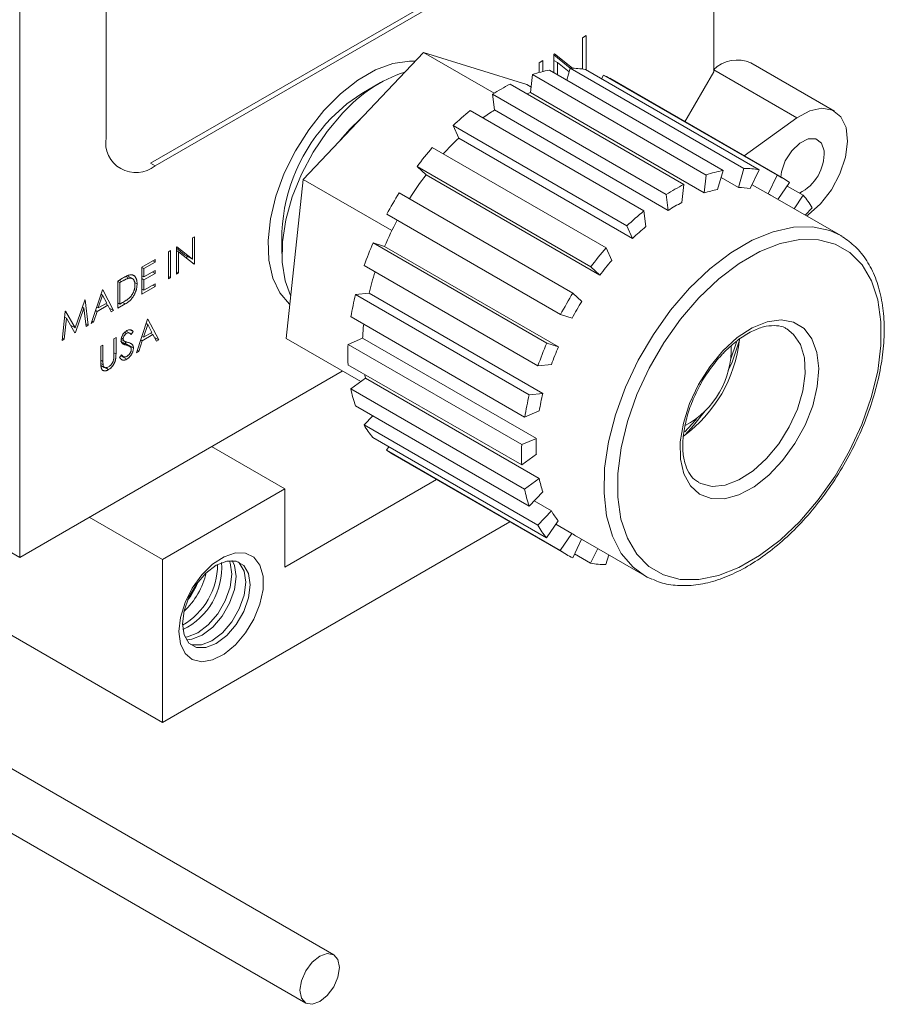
# Model space of a CAD drawing. Header units: inches. Extents: x 1.04 to 8.17, y 1.34 to 8.67.
# Tile 10 of 17: x 5.78 to 6.68, y 4.61 to 5.64. Entities that reach past the tile are written whole.
import ezdxf

# ---------------------------------------------------------------- set-up
doc = ezdxf.new("R2010")
doc.units = ezdxf.units.IN
doc.header["$MEASUREMENT"] = 0

msp = doc.modelspace()

# ---------------------------------------------------------------- linework, layer by layer
at = {"color": 7, "linetype": 'Continuous', "lineweight": 15}
for p, q in [((5.7796, 5.0755), (5.7796, 6.0791)), ((5.8699, 5.7115), (5.8699, 5.5139)), ((5.9163, 5.4871), (6.3086, 5.7136)), ((6.3133, 5.7108), (5.921, 5.4843)), ((6.5046, 5.5826), (6.5046, 5.6616)), ((6.3715, 5.6205), (6.3676, 5.6182)), ((6.3676, 5.6182), (6.3676, 5.5855)), ((6.3715, 5.5845), (6.3715, 5.6205)), ((6.0757, 5.4702), (6.2015, 5.6028)), ((6.2752, 5.5602), (6.2015, 5.6028)), ((6.2015, 5.6028), (6.3093, 5.5693)), ((6.3262, 5.5943), (6.3223, 5.592)), ((6.3262, 5.5828), (6.3262, 5.5943)), ((6.3384, 5.6013), (6.3375, 5.6009)), ((6.3375, 5.6009), (6.3375, 5.5817)), ((6.3547, 5.5864), (6.3375, 5.6002)), ((6.3375, 5.5945), (6.3415, 5.5922)), ((6.357, 5.5864), (6.3384, 5.6013)), ((6.3223, 5.592), (6.3223, 5.5818)), ((6.5145, 5.4796), (6.333, 5.5843)), ((6.3415, 5.5922), (6.3536, 5.5825)), ((6.3415, 5.5794), (6.3415, 5.5922)), ((6.351, 5.5739), (6.3548, 5.5865)), ((6.3548, 5.5865), (6.5362, 5.4817)), ((6.5521, 5.4803), (6.3706, 5.585)), ((6.6306, 5.5415), (6.5434, 5.5919)), ((6.3132, 5.5609), (6.3153, 5.5796)), ((6.3153, 5.5796), (6.4967, 5.4748)), ((6.3875, 5.5753), (6.3893, 5.5792)), ((6.3893, 5.5792), (6.5708, 5.4745)), ((6.5774, 5.4711), (6.3959, 5.5759)), ((6.5046, 5.5826), (6.4745, 5.5305)), ((6.1566, 5.5713), (6.137, 5.56)), ((6.4734, 5.4649), (6.2919, 5.5697)), ((6.3139, 5.5667), (6.3093, 5.5693)), ((6.2735, 5.5591), (6.455, 5.4544)), ((6.2755, 5.5427), (6.2735, 5.5591)), ((6.3132, 5.5609), (6.4947, 5.4561)), ((6.2755, 5.5427), (6.457, 5.4379)), ((6.4317, 5.4373), (6.2502, 5.5421)), ((6.5915, 5.5344), (6.5364, 5.4947)), ((6.2324, 5.5264), (6.4139, 5.4216)), ((6.2383, 5.5134), (6.2324, 5.5264)), ((6.2383, 5.5134), (6.4198, 5.4086)), ((6.3921, 5.3987), (6.2106, 5.5034)), ((6.1947, 5.4837), (6.3762, 5.3789)), ((6.2041, 5.475), (6.1947, 5.4837)), ((6.5304, 5.4619), (6.5362, 5.4817)), ((6.2041, 5.475), (6.3856, 5.3702)), ((6.4947, 5.4561), (6.4967, 5.4748)), ((6.5145, 5.4796), (6.5086, 5.4598)), ((6.5123, 5.4723), (6.5304, 5.4619)), ((6.5521, 5.4803), (6.5428, 5.4608)), ((6.5615, 5.455), (6.5708, 5.4745)), ((6.0578, 5.3041), (6.0757, 5.4702)), ((6.1684, 5.4167), (6.0757, 5.4702)), ((6.4734, 5.4649), (6.4714, 5.4462)), ((6.5446, 5.4647), (6.5615, 5.455)), ((6.5838, 5.4669), (6.5717, 5.4493)), ((6.5813, 5.4633), (6.5981, 5.4536)), ((6.3575, 5.3515), (6.176, 5.4563)), ((6.457, 5.4379), (6.455, 5.4544)), ((6.6373, 5.4115), (6.5665, 5.4523)), ((6.5886, 5.4396), (6.5981, 5.4536)), ((6.6073, 5.4405), (6.6001, 5.4329)), ((6.163, 5.4338), (6.3445, 5.3291)), ((6.4317, 5.4373), (6.4336, 5.4209)), ((6.6017, 5.4321), (6.6031, 5.4331)), ((6.4198, 5.4086), (6.4139, 5.4216)), ((5.9623, 5.4104), (5.9601, 5.4092)), ((5.9601, 5.4092), (5.9601, 5.3869)), ((5.9623, 5.3821), (5.9623, 5.4104)), ((6.0535, 5.4154), (6.0535, 5.3927)), ((6.6373, 5.4115), (6.6389, 5.4105)), ((5.9439, 5.3998), (5.9434, 5.3995)), ((5.9434, 5.3995), (5.9434, 5.3712)), ((5.9601, 5.3869), (5.9439, 5.3998)), ((6.3302, 5.2992), (6.1487, 5.404)), ((6.1487, 5.404), (6.1608, 5.4002)), ((6.1608, 5.4002), (6.3423, 5.2954)), ((6.3921, 5.3987), (6.398, 5.3856)), ((5.9371, 5.3959), (5.9349, 5.3946)), ((5.9349, 5.3946), (5.9349, 5.3663)), ((5.9371, 5.3675), (5.9371, 5.3959)), ((5.9519, 5.3916), (5.9434, 5.3983)), ((5.9434, 5.396), (5.9456, 5.3947)), ((5.9456, 5.3947), (5.9618, 5.3818)), ((5.9456, 5.3725), (5.9456, 5.3947)), ((5.9519, 5.3916), (5.9601, 5.3869)), ((5.9541, 5.388), (5.9541, 5.3903)), ((5.9211, 5.3866), (5.9072, 5.3786)), ((5.9072, 5.3786), (5.9072, 5.3503)), ((5.9072, 5.3783), (5.9094, 5.377)), ((5.9094, 5.377), (5.9211, 5.3837)), ((5.9186, 5.3852), (5.9211, 5.3837)), ((5.9211, 5.3837), (5.9211, 5.3866)), ((5.9592, 5.3839), (5.9623, 5.3821)), ((5.9618, 5.3818), (5.9623, 5.3821)), ((6.1395, 5.3803), (6.321, 5.2755)), ((6.3856, 5.3702), (6.3762, 5.3789)), ((5.8904, 5.3688), (5.8935, 5.367)), ((5.8983, 5.366), (5.8923, 5.3695)), ((5.9072, 5.3695), (5.9094, 5.3683)), ((5.9094, 5.3683), (5.9094, 5.377)), ((5.9211, 5.375), (5.9094, 5.3683)), ((5.9094, 5.3654), (5.9211, 5.3721)), ((5.9186, 5.3735), (5.9211, 5.3721)), ((5.9211, 5.3721), (5.9211, 5.375)), ((5.9349, 5.3688), (5.9371, 5.3675)), ((5.9434, 5.3737), (5.9456, 5.3725)), ((5.9434, 5.3712), (5.9456, 5.3725)), ((5.887, 5.367), (5.882, 5.3641)), ((5.882, 5.3641), (5.882, 5.3357)), ((5.882, 5.3637), (5.8843, 5.3625)), ((5.8835, 5.3649), (5.886, 5.3635)), ((5.886, 5.3635), (5.8843, 5.3625)), ((5.8843, 5.3625), (5.8843, 5.3399)), ((5.8996, 5.3627), (5.9022, 5.3612)), ((5.9072, 5.3666), (5.9094, 5.3654)), ((5.9072, 5.3503), (5.9211, 5.3583)), ((5.9094, 5.3545), (5.9094, 5.3654)), ((5.9211, 5.3612), (5.9094, 5.3545)), ((5.9186, 5.3597), (5.9211, 5.3583)), ((5.9211, 5.3583), (5.9211, 5.3612)), ((5.9349, 5.3663), (5.9371, 5.3675)), ((5.866, 5.3548), (5.8543, 5.3198)), ((5.8661, 5.3494), (5.8617, 5.336)), ((5.8645, 5.3503), (5.8661, 5.3494)), ((5.8663, 5.355), (5.866, 5.3548)), ((5.8705, 5.3411), (5.8661, 5.3494)), ((5.8776, 5.3332), (5.8663, 5.355)), ((5.9072, 5.3557), (5.9094, 5.3545)), ((6.1304, 5.3499), (6.1446, 5.3513)), ((6.3119, 5.2452), (6.1304, 5.3499)), ((6.1446, 5.3513), (6.3261, 5.2466)), ((6.3575, 5.3515), (6.3669, 5.3428)), ((5.8476, 5.3442), (5.8375, 5.3151)), ((5.8479, 5.3444), (5.8476, 5.3442)), ((5.8512, 5.3179), (5.8479, 5.3444)), ((5.86, 5.3369), (5.8617, 5.336)), ((5.8605, 5.3324), (5.8716, 5.3388)), ((5.8617, 5.336), (5.8705, 5.3411)), ((5.8691, 5.3403), (5.8716, 5.3388)), ((5.8716, 5.3388), (5.8752, 5.3318)), ((5.882, 5.3412), (5.8843, 5.3399)), ((5.882, 5.3357), (5.8897, 5.3401)), ((5.8843, 5.3399), (5.8871, 5.3416)), ((5.8871, 5.3416), (5.8897, 5.3401)), ((5.8271, 5.3324), (5.8238, 5.3021)), ((5.8274, 5.3325), (5.8271, 5.3324)), ((5.8375, 5.3151), (5.8274, 5.3325)), ((5.8378, 5.3102), (5.8466, 5.3357)), ((5.845, 5.3367), (5.8466, 5.3357)), ((5.8466, 5.3357), (5.849, 5.3167)), ((5.8568, 5.3211), (5.8605, 5.3324)), ((5.8589, 5.3333), (5.8605, 5.3324)), ((5.8732, 5.3358), (5.8776, 5.3332)), ((5.8752, 5.3318), (5.8776, 5.3332)), ((6.1257, 5.3267), (6.3071, 5.2219)), ((6.3567, 5.3253), (6.3445, 5.3291)), ((5.826, 5.3034), (5.8284, 5.3252)), ((5.8264, 5.3263), (5.8284, 5.3252)), ((5.8284, 5.3252), (5.8373, 5.3099)), ((5.8326, 5.318), (5.8375, 5.3151)), ((5.8486, 5.3194), (5.8512, 5.3179)), ((5.849, 5.3167), (5.8512, 5.3179)), ((5.8543, 5.3198), (5.8568, 5.3211)), ((5.8551, 5.3221), (5.8568, 5.3211)), ((5.9132, 5.3241), (5.9016, 5.289)), ((5.9133, 5.3187), (5.9089, 5.3053)), ((5.9117, 5.3196), (5.9133, 5.3187)), ((5.9135, 5.3243), (5.9132, 5.3241)), ((5.9177, 5.3103), (5.9133, 5.3187)), ((5.9249, 5.3025), (5.9135, 5.3243)), ((5.8368, 5.3108), (5.8378, 5.3102)), ((5.8373, 5.3099), (5.8378, 5.3102)), ((5.8893, 5.3105), (5.8913, 5.3093)), ((5.8947, 5.3095), (5.8908, 5.3117)), ((5.8948, 5.3132), (5.8981, 5.3113)), ((5.8961, 5.3084), (5.8981, 5.3113)), ((5.9073, 5.3062), (5.9089, 5.3053)), ((5.9077, 5.3017), (5.9188, 5.3081)), ((5.9089, 5.3053), (5.9177, 5.3103)), ((5.9163, 5.3096), (5.9188, 5.3081)), ((5.9188, 5.3081), (5.9225, 5.3011)), ((6.581, 5.3141), (6.58, 5.3146)), ((5.8238, 5.3021), (5.826, 5.3034)), ((5.8241, 5.3045), (5.826, 5.3034)), ((5.8666, 5.2972), (5.8644, 5.296)), ((5.8644, 5.296), (5.8644, 5.2788)), ((5.8666, 5.2802), (5.8666, 5.2972)), ((5.8802, 5.305), (5.878, 5.3038)), ((5.878, 5.3038), (5.878, 5.2868)), ((5.8802, 5.2879), (5.8802, 5.305)), ((5.8856, 5.303), (5.8893, 5.3009)), ((5.8859, 5.3047), (5.8877, 5.3036)), ((5.8859, 5.3), (5.8909, 5.2972)), ((5.8944, 5.2959), (5.8862, 5.3006)), ((5.8902, 5.2989), (5.8896, 5.3014)), ((5.8902, 5.2989), (5.8984, 5.2942)), ((5.904, 5.2904), (5.9077, 5.3017)), ((5.9061, 5.3026), (5.9077, 5.3017)), ((5.9204, 5.3051), (5.9249, 5.3025)), ((5.9225, 5.3011), (5.9249, 5.3025)), ((6.1359, 5.259), (6.0578, 5.3041)), ((6.1226, 5.2979), (6.1378, 5.3044)), ((6.3041, 5.1932), (6.1226, 5.2979)), ((6.1378, 5.3044), (6.3193, 5.1996)), ((6.3302, 5.2992), (6.3423, 5.2954)), ((6.5283, 5.3004), (6.5223, 5.2819)), ((5.886, 5.287), (5.8839, 5.2843)), ((5.8852, 5.286), (5.8914, 5.2825)), ((5.8856, 5.2865), (5.8878, 5.2852)), ((5.9016, 5.289), (5.904, 5.2904)), ((5.9023, 5.2914), (5.904, 5.2904)), ((5.8644, 5.2815), (5.8666, 5.2802)), ((5.8644, 5.2778), (5.8667, 5.2765)), ((5.8645, 5.2759), (5.868, 5.2739)), ((6.1225, 5.2767), (6.304, 5.172)), ((6.3351, 5.2769), (6.321, 5.2755)), ((5.7796, 5.0755), (6.1166, 5.2701)), ((5.8683, 5.274), (5.8725, 5.2716)), ((6.1256, 5.2515), (6.1408, 5.2626)), ((6.1408, 5.2626), (6.3223, 5.1578)), ((6.3071, 5.1467), (6.1256, 5.2515)), ((6.3119, 5.2452), (6.3261, 5.2466)), ((6.1303, 5.2338), (6.3118, 5.129)), ((6.3224, 5.2284), (6.3071, 5.2219)), ((6.1393, 5.2138), (6.1484, 5.2233)), ((6.3208, 5.109), (6.1393, 5.2138)), ((5.7796, 5.0755), (5.5569, 5.2041)), ((6.1485, 5.2007), (6.33, 5.096)), ((6.3041, 5.1932), (6.3193, 5.1996)), ((5.98, 5.1913), (6.0566, 5.1471)), ((6.1628, 5.1874), (6.1653, 5.191)), ((6.3443, 5.0826), (6.1628, 5.1874)), ((6.1692, 5.1832), (6.3507, 5.0785)), ((6.3193, 5.1831), (6.304, 5.172)), ((6.0566, 5.0654), (6.215, 5.1568)), ((6.3071, 5.1467), (6.3223, 5.1578)), ((5.5011, 5.15), (5.9288, 4.9031)), ((5.9288, 5.0732), (6.0566, 5.1471)), ((6.0566, 5.0654), (6.0566, 5.1471)), ((6.326, 5.144), (6.3118, 5.129)), ((6.317, 5.1344), (6.335, 5.124)), ((6.3208, 5.109), (6.335, 5.124)), ((5.8522, 5.1175), (5.9288, 5.0732)), ((5.9288, 4.9031), (6.2916, 5.1126)), ((6.3422, 5.1138), (6.33, 5.096)), ((6.3397, 5.1102), (6.3565, 5.1005)), ((6.3443, 5.0826), (6.3565, 5.1005)), ((6.3666, 5.0944), (6.3573, 5.0751)), ((6.3616, 5.0972), (6.4323, 5.0564)), ((6.376, 5.0693), (6.3834, 5.0847)), ((5.9288, 5.0732), (5.9288, 4.9031)), ((6.376, 5.0693), (6.3592, 5.079)), ((6.3949, 5.078), (6.3919, 5.0679)), ((6.1076, 4.6605), (5.497, 5.013)), ((5.4678, 4.9625), (6.0784, 4.61))]:
    msp.add_line(p, q, dxfattribs=at)
at = {"color": 8, "linetype": 'Continuous', "lineweight": 15}
for p, q in [((6.5915, 5.5344), (6.5046, 5.5846)), ((5.9163, 5.4871), (5.921, 5.4843)), ((5.878, 5.2892), (5.8802, 5.2879))]:
    msp.add_line(p, q, dxfattribs=at)
at = {"color": 7, "linetype": 'Continuous', "lineweight": 15, "flags": 128}
for points in [[(6.0616, 5.3397), (6.0615, 5.3399), (6.0513, 5.3518), (6.044, 5.3672), (6.0399, 5.3857), (6.0391, 5.4065), (6.0416, 5.4291), (6.0473, 5.4527), (6.056, 5.4766), (6.0676, 5.4999), (6.0815, 5.522), (6.0973, 5.5421), (6.1147, 5.5596), (6.1328, 5.5739), (6.1513, 5.5846), (6.1695, 5.5913), (6.1868, 5.5938), (6.1927, 5.5936)], [(6.1051, 5.5343), (6.1213, 5.5492), (6.137, 5.56)], [(6.3095, 5.5596), (6.3103, 5.5599), (6.3132, 5.5609)], [(6.6031, 5.4331), (6.6161, 5.4447), (6.6275, 5.4594), (6.6365, 5.4761), (6.6423, 5.4934), (6.6444, 5.5099), (6.6428, 5.5244), (6.6374, 5.5355), (6.6288, 5.5424), (6.6177, 5.5446), (6.6049, 5.5419), (6.5915, 5.5344)], [(6.0626, 5.349), (6.0569, 5.3644), (6.0538, 5.3837), (6.0541, 5.4051), (6.0576, 5.4281), (6.0643, 5.4519), (6.074, 5.4757), (6.0863, 5.4987), (6.1009, 5.5202), (6.1173, 5.5396)], [(6.1145, 5.5111), (6.1248, 5.5229), (6.1356, 5.5334)], [(6.6199, 5.5), (6.6171, 5.5082), (6.6113, 5.5126), (6.6033, 5.5126), (6.5945, 5.5082), (6.5861, 5.5001), (6.5793, 5.4895), (6.5754, 5.4781), (6.5746, 5.4727)], [(6.4892, 5.3466), (6.4699, 5.3242), (6.4524, 5.2994), (6.4371, 5.2729), (6.4243, 5.2454), (6.4145, 5.2174), (6.4078, 5.1898), (6.4044, 5.1632), (6.4044, 5.1382), (6.4077, 5.1154), (6.4144, 5.0955), (6.4242, 5.0789), (6.4369, 5.066), (6.4522, 5.0571), (6.4697, 5.0525), (6.489, 5.0523), (6.5095, 5.0564), (6.5309, 5.0648), (6.5525, 5.0773), (6.5739, 5.0935), (6.5945, 5.1131), (6.6138, 5.1356), (6.6313, 5.1603), (6.6466, 5.1868), (6.6593, 5.2144), (6.6692, 5.2423), (6.6759, 5.27), (6.6793, 5.2966), (6.6793, 5.3216), (6.6759, 5.3443), (6.6693, 5.3642), (6.6595, 5.3809), (6.6468, 5.3938), (6.6315, 5.4026), (6.614, 5.4072), (6.5947, 5.4075), (6.5741, 5.4033), (6.5528, 5.3949), (6.5311, 5.3824), (6.5098, 5.3662), (6.4892, 5.3466)], [(6.5142, 5.2913), (6.5292, 5.305), (6.5448, 5.3152), (6.5603, 5.3215), (6.575, 5.3234), (6.5881, 5.321), (6.599, 5.3144), (6.6072, 5.3037), (6.6124, 5.2896), (6.6143, 5.2728), (6.6128, 5.2539), (6.608, 5.2339), (6.6001, 5.2137), (6.5895, 5.1943), (6.5766, 5.1765), (6.5621, 5.1612), (6.5467, 5.1492), (6.531, 5.1409), (6.5159, 5.1367), (6.5019, 5.137), (6.4899, 5.1415), (6.4802, 5.1502), (6.4735, 5.1627), (6.4699, 5.1782), (6.4697, 5.1962), (6.4729, 5.2158), (6.4793, 5.236), (6.4886, 5.2559), (6.5004, 5.2746), (6.5142, 5.2913)], [(6.5313, 5.3013), (6.5237, 5.2795), (6.5198, 5.2706)], [(6.1408, 5.2626), (6.1402, 5.2656), (6.1401, 5.2666)], [(6.4956, 5.2286), (6.4836, 5.2132), (6.4747, 5.2033)], [(6.4871, 5.2207), (6.4854, 5.2188), (6.4744, 5.2067)], [(5.9459, 4.998), (5.9475, 5.0128), (5.9523, 5.0283), (5.9599, 5.0434), (5.9697, 5.0571), (5.9811, 5.0683), (5.9931, 5.0762), (6.0049, 5.0802), (6.0155, 5.08), (6.0243, 5.0756), (6.0306, 5.0673), (6.0338, 5.0558), (6.0338, 5.0419), (6.0306, 5.0266), (6.0243, 5.0111), (6.0155, 4.9966), (6.0049, 4.984), (5.9931, 4.9744), (5.9811, 4.9684), (5.9697, 4.9665), (5.9599, 4.9688), (5.9523, 4.9752), (5.9475, 4.9852), (5.9459, 4.998)], [(6.0203, 5.0469), (6.0186, 5.0333), (6.0136, 5.019), (6.0057, 5.0055), (5.9959, 4.994), (5.985, 4.9857), (5.974, 4.9814), (5.9642, 4.9815), (5.9564, 4.986), (5.9513, 4.9945), (5.9496, 5.0061), (5.9513, 5.0197), (5.9564, 5.034), (5.9642, 5.0475), (5.974, 5.059), (5.985, 5.0673), (5.9959, 5.0716), (6.0057, 5.0715), (6.0136, 5.067), (6.0186, 5.0585), (6.0203, 5.0469)], [(5.9523, 4.9921), (5.9548, 4.9925), (5.9657, 4.9968), (5.9766, 5.0051), (5.9865, 5.0166), (5.9943, 5.0301), (5.9993, 5.0444), (6.0011, 5.058), (5.9993, 5.0696), (5.9984, 5.072)], [(5.9578, 4.9847), (5.9597, 4.9841), (5.9695, 4.984), (5.9804, 4.9883), (5.9914, 4.9966), (6.0012, 5.0081), (6.009, 5.0216), (6.0141, 5.0359), (6.0158, 5.0495), (6.0141, 5.0611), (6.009, 5.0696), (6.0076, 5.0709)], [(6.0015, 5.0721), (6.0039, 5.067), (6.0056, 5.0554)], [(6.0056, 5.0554), (6.0039, 5.0418), (5.9988, 5.0275), (5.991, 5.014), (5.9812, 5.0025), (5.9702, 4.9942), (5.9593, 4.9899), (5.9537, 4.9894)], [(6.4398, 5.0527), (6.4352, 5.0548), (6.4323, 5.0564)], [(6.1136, 4.6472), (6.1121, 4.6554), (6.1076, 4.6605), (6.1009, 4.6618), (6.093, 4.6591), (6.0851, 4.6527), (6.0784, 4.6437), (6.0739, 4.6334), (6.0724, 4.6234), (6.0739, 4.6152), (6.0784, 4.61), (6.0851, 4.6087), (6.093, 4.6115), (6.1009, 4.6178), (6.1076, 4.6269), (6.1121, 4.6372), (6.1136, 4.6472)]]:
    msp.add_lwpolyline(points, dxfattribs=at)
at = {"color": 8, "linetype": 'Continuous', "lineweight": 15, "flags": 128}
for points in [[(6.4794, 5.3567), (6.5005, 5.3768), (6.5224, 5.3936), (6.5446, 5.4066), (6.5666, 5.4156), (6.5878, 5.4204), (6.6078, 5.4207), (6.626, 5.4167), (6.6373, 5.4115)], [(6.4323, 5.0564), (6.4203, 5.0652), (6.408, 5.0796), (6.3988, 5.0975), (6.3927, 5.1187), (6.39, 5.1425), (6.3906, 5.1685), (6.3947, 5.196), (6.402, 5.2245), (6.4124, 5.2531), (6.4257, 5.2813), (6.4416, 5.3084), (6.4596, 5.3337), (6.4794, 5.3567)], [(6.4888, 5.1537), (6.4911, 5.1525), (6.5031, 5.1496), (6.5166, 5.1509), (6.531, 5.1564), (6.5457, 5.1658), (6.5597, 5.1786), (6.5726, 5.1941), (6.5835, 5.2117), (6.592, 5.2304), (6.5976, 5.2493), (6.6001, 5.2674), (6.5993, 5.2838), (6.5952, 5.2977), (6.5881, 5.3084), (6.581, 5.3141)]]:
    msp.add_lwpolyline(points, dxfattribs=at)
at = {"color": 7, "linetype": 'Continuous', "lineweight": 15}
for centre, radius, start, end in [((6.529, 5.5596), 0.0353, 65.9216, 134.5697), ((6.3598, 5.4484), 0.1386, 101.1401, 108.7319), ((6.3545, 5.4952), 0.0912, 79.7944, 89.8285), ((6.2281, 5.4421), 0.1476, 108.1999, 138.6673), ((6.358, 5.5102), 0.0758, 60.0061, 65.5851), ((6.3891, 5.3798), 0.2133, 117.1055, 122.7995), ((6.3936, 5.3565), 0.2204, 122.3946, 126.1969), ((6.2355, 5.407), 0.1822, 135.6977, 177.3747), ((6.4388, 5.3112), 0.2982, 129.2507, 133.8048), ((5.901, 5.5088), 0.0316, 170.786, 309.2033), ((6.4439, 5.2967), 0.2987, 133.5007, 137.9442), ((6.4878, 5.2641), 0.3662, 139.1886, 143.1597), ((6.5733, 5.4976), 0.0466, 296.4794, 2.9594), ((6.536, 5.3905), 0.0912, 79.7944, 89.8285), ((6.4817, 5.265), 0.3481, 142.896, 147.8821), ((6.5413, 5.3436), 0.1386, 101.1401, 108.7319), ((6.5395, 5.4055), 0.0757, 54.2233, 65.5868), ((6.5706, 5.2751), 0.2133, 117.1055, 122.7995), ((6.5291, 5.3794), 0.0825, 80.4766, 89.1463), ((6.509, 5.2488), 0.3923, 148.0739, 151.8664), ((6.5339, 5.337), 0.1253, 101.6567, 108.2153), ((6.5323, 5.393), 0.0685, 60.0049, 64.8137), ((6.5281, 5.3948), 0.0915, 30.0132, 40.0301), ((6.5604, 5.275), 0.1929, 117.4929, 122.412), ((6.6203, 5.2064), 0.2982, 129.2507, 133.8048), ((6.4815, 5.2643), 0.3483, 152.0512, 157.0426), ((6.6054, 5.213), 0.2697, 129.5606, 133.4949), ((6.4855, 5.2594), 0.3665, 156.7789, 160.7472), ((6.6693, 5.1593), 0.3662, 139.1886, 143.1597), ((6.6497, 5.1703), 0.3312, 139.4589, 142.8894), ((6.4355, 5.2811), 0.2993, 161.982, 166.4291), ((6.4205, 5.2783), 0.2988, 166.1257, 170.6734), ((6.6905, 5.1441), 0.3923, 148.0739, 151.8664), ((6.6689, 5.1565), 0.3549, 148.332, 151.6083), ((6.3593, 5.2948), 0.2217, 173.7136, 177.5121), ((6.3362, 5.2872), 0.2139, 177.1138, 182.7967), ((6.667, 5.1547), 0.3665, 156.7789, 160.7472), ((6.3879, 5.3187), 0.1444, 306.1795, 353.7452), ((6.4308, 5.294), 0.0922, 298.5695, 1.5473), ((6.6476, 5.1661), 0.3315, 157.0489, 160.4773), ((6.262, 5.2784), 0.1391, 191.152, 198.7264), ((6.602, 5.1735), 0.2988, 166.1257, 170.6734), ((6.5888, 5.1832), 0.2703, 166.435, 170.364), ((6.2185, 5.2596), 0.0915, 210.0132, 220.0301), ((6.5177, 5.1824), 0.2139, 177.1138, 182.7967), ((6.5126, 5.1912), 0.1935, 177.5005, 182.41), ((6.2071, 5.2489), 0.0758, 234.2242, 240.0002), ((6.4455, 5.1833), 0.1258, 191.6671, 198.2113), ((6.4435, 5.1736), 0.1391, 191.152, 198.7264), ((6.4061, 5.1662), 0.0827, 210.6941, 219.3494), ((6.4, 5.1548), 0.0915, 210.0132, 220.0301), ((6.3958, 5.1566), 0.0685, 234.9984, 239.9987), ((6.3886, 5.144), 0.0757, 234.223, 245.5871), ((5.9192, 5.0645), 0.0714, 295.5548, 4.4505), ((5.9124, 5.0684), 0.0739, 300.2352, 359.7702), ((5.8956, 5.0781), 0.0811, 313.2423, 346.7631), ((6.3921, 5.1591), 0.0912, 259.7946, 269.8284), ((5.8872, 5.0829), 0.0855, 322.4348, 337.5705)]:
    msp.add_arc(centre, radius, start, end, dxfattribs=at)
for points, knots in [([(6.4408, 5.0527), (6.4428, 5.0518), (6.45, 5.0482), (6.4644, 5.0459), (6.4834, 5.0458), (6.5035, 5.0498), (6.5242, 5.0575), (6.5453, 5.0688), (6.5661, 5.0835), (6.5863, 5.1012), (6.6054, 5.1216), (6.6231, 5.1442), (6.639, 5.1686), (6.6529, 5.1944), (6.6644, 5.2209), (6.6733, 5.2476), (6.6795, 5.2742), (6.6827, 5.2999), (6.6829, 5.3245), (6.68, 5.3473), (6.674, 5.3679), (6.6649, 5.3856), (6.6534, 5.4003), (6.6437, 5.4071), (6.639, 5.4104)], [0, 0, 0, 0, 0.016868, 0.0619544, 0.1074026, 0.1535573, 0.20036, 0.2475424, 0.2948569, 0.3421431, 0.38937, 0.4365432, 0.4836828, 0.5308146, 0.5779635, 0.6251522, 0.67241, 0.7197636, 0.76723, 0.814797, 0.8623483, 0.9096267, 0.9562857, 1, 1, 1, 1]), ([(5.8948, 5.3704), (5.8943, 5.3704), (5.8936, 5.3702), (5.8925, 5.3698), (5.8916, 5.3694), (5.8906, 5.3689), (5.889, 5.3681), (5.8878, 5.3674), (5.887, 5.367)], [0, 0, 0, 0, 0.18423, 0.292169, 0.410633, 0.541156, 0.682594, 1, 1, 1, 1]), ([(5.9022, 5.3612), (5.9022, 5.362), (5.9021, 5.3631), (5.9019, 5.3645), (5.9017, 5.3655), (5.9014, 5.3664), (5.9011, 5.3672), (5.9007, 5.3679), (5.9002, 5.3686), (5.8997, 5.3691), (5.8992, 5.3696), (5.8986, 5.37), (5.8979, 5.3703), (5.8972, 5.3705), (5.8962, 5.3706), (5.8954, 5.3705), (5.8948, 5.3704)], [0, 0, 0, 0, 0.139466, 0.206349, 0.271441, 0.334996, 0.397655, 0.459593, 0.521506, 0.582395, 0.642353, 0.701298, 0.760125, 0.818845, 0.878306, 1, 1, 1, 1]), ([(5.8935, 5.367), (5.8931, 5.3669), (5.8924, 5.3667), (5.8914, 5.3663), (5.8905, 5.3659), (5.8895, 5.3654), (5.888, 5.3646), (5.8868, 5.3639), (5.886, 5.3635)], [0, 0, 0, 0, 0.179285, 0.286583, 0.405111, 0.535593, 0.67819, 1, 1, 1, 1]), ([(5.8897, 5.3401), (5.8904, 5.3405), (5.8914, 5.3412), (5.8927, 5.3421), (5.8936, 5.3428), (5.8945, 5.3435), (5.8952, 5.3442), (5.8959, 5.3449), (5.8966, 5.3457), (5.8972, 5.3465), (5.8978, 5.3473), (5.8983, 5.3481), (5.8989, 5.349), (5.8994, 5.3499), (5.8998, 5.3508), (5.9002, 5.3518), (5.9006, 5.3528), (5.901, 5.3538), (5.9013, 5.3549), (5.9016, 5.3559), (5.9018, 5.357), (5.902, 5.358), (5.9021, 5.3595), (5.9022, 5.3605), (5.9022, 5.3612)], [0, 0, 0, 0, 0.106928, 0.156011, 0.202185, 0.245558, 0.286533, 0.325147, 0.361673, 0.397287, 0.433066, 0.468805, 0.505262, 0.541925, 0.57988, 0.618417, 0.658386, 0.69892, 0.739756, 0.781177, 0.822976, 0.865705, 0.909193, 1, 1, 1, 1]), ([(5.9, 5.3599), (5.9, 5.3606), (5.8999, 5.3615), (5.8998, 5.3627), (5.8996, 5.3634), (5.8993, 5.3641), (5.899, 5.3648), (5.8987, 5.3654), (5.8983, 5.3659), (5.8978, 5.3663), (5.8973, 5.3666), (5.8968, 5.3669), (5.8962, 5.3671), (5.8956, 5.3672), (5.8947, 5.3672), (5.894, 5.3671), (5.8935, 5.367)], [0, 0, 0, 0, 0.137813, 0.203226, 0.267174, 0.330024, 0.391794, 0.453084, 0.514334, 0.575, 0.634865, 0.694116, 0.753442, 0.813126, 0.87408, 1, 1, 1, 1]), ([(5.8941, 5.3463), (5.8945, 5.3468), (5.8952, 5.3474), (5.896, 5.3484), (5.8965, 5.3492), (5.8971, 5.35), (5.8976, 5.3508), (5.898, 5.3516), (5.8984, 5.3525), (5.8988, 5.3534), (5.8991, 5.3543), (5.8994, 5.3552), (5.8996, 5.3562), (5.8998, 5.3571), (5.8999, 5.3584), (5.9, 5.3593), (5.9, 5.3599)], [0, 0, 0, 0, 0.123338, 0.183125, 0.241783, 0.300579, 0.35968, 0.418882, 0.479531, 0.540851, 0.602303, 0.664463, 0.727806, 0.792895, 0.859672, 1, 1, 1, 1]), ([(5.8871, 5.3416), (5.8878, 5.342), (5.889, 5.3427), (5.8904, 5.3436), (5.8913, 5.3442), (5.8922, 5.3448), (5.8931, 5.3454), (5.8937, 5.346), (5.8941, 5.3463)], [0, 0, 0, 0, 0.330628, 0.475549, 0.606746, 0.725024, 0.829742, 1, 1, 1, 1]), ([(6.5143, 5.2885), (6.5166, 5.2907), (6.523, 5.2972), (6.5343, 5.3061), (6.5475, 5.3134), (6.5598, 5.3174), (6.5705, 5.3177), (6.5771, 5.3166), (6.5798, 5.3146), (6.5801, 5.3143)], [0, 0, 0, 0, 0.092537, 0.269805, 0.446004, 0.621121, 0.796483, 0.976264, 1, 1, 1, 1]), ([(5.8916, 5.3123), (5.891, 5.312), (5.8902, 5.3115), (5.8892, 5.3105), (5.8885, 5.3097), (5.8878, 5.3089), (5.8872, 5.308), (5.8867, 5.307), (5.8863, 5.306), (5.8859, 5.3051), (5.8856, 5.3038), (5.8855, 5.3028), (5.8855, 5.3022)], [0, 0, 0, 0, 0.173453, 0.258981, 0.344477, 0.428624, 0.510285, 0.591203, 0.672539, 0.75372, 0.83422, 1, 1, 1, 1]), ([(5.8877, 5.3036), (5.8877, 5.3041), (5.8878, 5.3049), (5.8883, 5.306), (5.8887, 5.3068), (5.8893, 5.3075), (5.8901, 5.3085), (5.8908, 5.309), (5.8913, 5.3093)], [0, 0, 0, 0, 0.234105, 0.349644, 0.471586, 0.597629, 0.724097, 1, 1, 1, 1]), ([(5.8913, 5.3093), (5.8917, 5.3095), (5.8923, 5.3098), (5.8931, 5.3099), (5.8935, 5.3099), (5.8939, 5.3099), (5.8941, 5.3098), (5.8944, 5.3096), (5.8947, 5.3095), (5.8951, 5.3093), (5.8955, 5.3089), (5.8959, 5.3086), (5.8961, 5.3084)], [0, 0, 0, 0, 0.200408, 0.298802, 0.39856, 0.451527, 0.511449, 0.576801, 0.647817, 0.725816, 0.810371, 1, 1, 1, 1]), ([(5.8981, 5.3113), (5.8978, 5.3116), (5.8974, 5.312), (5.8969, 5.3124), (5.8964, 5.3127), (5.896, 5.3129), (5.8956, 5.3131), (5.8953, 5.3132), (5.8947, 5.3132), (5.8941, 5.3132), (5.893, 5.3131), (5.8921, 5.3127), (5.8916, 5.3123)], [0, 0, 0, 0, 0.171287, 0.249314, 0.322873, 0.391692, 0.456396, 0.516354, 0.573206, 0.68117, 0.786748, 1, 1, 1, 1]), ([(5.8851, 5.3012), (5.8851, 5.3011), (5.8855, 5.301), (5.8859, 5.3008), (5.8861, 5.3006)], [0, 0, 0, 0, 0.161839, 1, 1, 1, 1]), ([(5.8855, 5.3022), (5.8855, 5.3019), (5.8856, 5.3013), (5.8857, 5.3006), (5.8859, 5.3002), (5.886, 5.2998), (5.8864, 5.2992), (5.8867, 5.2989), (5.8869, 5.2987)], [0, 0, 0, 0, 0.244606, 0.366278, 0.487333, 0.611736, 0.737441, 1, 1, 1, 1]), ([(5.8869, 5.2987), (5.8871, 5.2986), (5.8874, 5.2984), (5.8878, 5.2981), (5.8883, 5.298), (5.8888, 5.2978), (5.8897, 5.2975), (5.8904, 5.2973), (5.8909, 5.2972)], [0, 0, 0, 0, 0.154169, 0.25448, 0.371643, 0.504432, 0.652918, 1, 1, 1, 1]), ([(5.8893, 5.3009), (5.8891, 5.3011), (5.8887, 5.3013), (5.8883, 5.3017), (5.8881, 5.302), (5.8879, 5.3024), (5.8878, 5.3029), (5.8877, 5.3033), (5.8877, 5.3036)], [0, 0, 0, 0, 0.313927, 0.446588, 0.565884, 0.677061, 0.785254, 1, 1, 1, 1]), ([(5.8926, 5.3), (5.8922, 5.3001), (5.8916, 5.3002), (5.8909, 5.3004), (5.8904, 5.3005), (5.8901, 5.3007), (5.8897, 5.3008), (5.8895, 5.3008), (5.8893, 5.3009)], [0, 0, 0, 0, 0.375062, 0.531211, 0.666498, 0.781906, 0.875048, 1, 1, 1, 1]), ([(5.8909, 5.2972), (5.8914, 5.2971), (5.8921, 5.2969), (5.893, 5.2965), (5.8936, 5.2963), (5.8941, 5.2961), (5.8947, 5.2957), (5.8951, 5.2954), (5.8953, 5.2952)], [0, 0, 0, 0, 0.311864, 0.451624, 0.581074, 0.700802, 0.81047, 1, 1, 1, 1]), ([(5.8984, 5.2942), (5.8984, 5.2949), (5.8982, 5.2959), (5.8977, 5.297), (5.8973, 5.2977), (5.8968, 5.2981), (5.8964, 5.2984), (5.896, 5.2987), (5.8954, 5.299), (5.8948, 5.2993), (5.8939, 5.2996), (5.8931, 5.2999), (5.8926, 5.3)], [0, 0, 0, 0, 0.18546, 0.283652, 0.388732, 0.445767, 0.508091, 0.575665, 0.648679, 0.727604, 0.812227, 1, 1, 1, 1]), ([(5.8725, 5.2716), (5.873, 5.2718), (5.8736, 5.2722), (5.8744, 5.2729), (5.875, 5.2734), (5.8755, 5.274), (5.8761, 5.2746), (5.8766, 5.2752), (5.877, 5.2759), (5.8775, 5.2766), (5.8779, 5.2773), (5.8783, 5.278), (5.8786, 5.2787), (5.8789, 5.2794), (5.8792, 5.2801), (5.8794, 5.2807), (5.8795, 5.2814), (5.8797, 5.2821), (5.8798, 5.2829), (5.8799, 5.2836), (5.88, 5.2844), (5.8801, 5.2852), (5.8801, 5.2864), (5.8802, 5.2873), (5.8802, 5.2879)], [0, 0, 0, 0, 0.087786, 0.129629, 0.170539, 0.210912, 0.251398, 0.291567, 0.332021, 0.372355, 0.411619, 0.449515, 0.487208, 0.523705, 0.559991, 0.596142, 0.632114, 0.669511, 0.709517, 0.751508, 0.796008, 0.843022, 0.892941, 1, 1, 1, 1]), ([(5.878, 5.2868), (5.878, 5.2863), (5.878, 5.2855), (5.8779, 5.2846), (5.8779, 5.284), (5.8779, 5.2835), (5.8778, 5.2829), (5.8778, 5.2825), (5.8777, 5.2822)], [0, 0, 0, 0, 0.344436, 0.493598, 0.626189, 0.742198, 0.844379, 1, 1, 1, 1]), ([(5.8914, 5.2854), (5.8909, 5.2851), (5.8901, 5.2848), (5.8892, 5.2847), (5.8885, 5.2849), (5.8878, 5.2851), (5.8869, 5.2858), (5.8864, 5.2865), (5.886, 5.287)], [0, 0, 0, 0, 0.213103, 0.322567, 0.437678, 0.561453, 0.695354, 1, 1, 1, 1]), ([(5.8914, 5.2825), (5.8919, 5.2827), (5.8926, 5.2832), (5.8935, 5.284), (5.8941, 5.2846), (5.8947, 5.2852), (5.8953, 5.286), (5.8959, 5.2868), (5.8964, 5.2876), (5.8969, 5.2885), (5.8973, 5.2893), (5.8976, 5.2901), (5.8979, 5.291), (5.8981, 5.2918), (5.8984, 5.2929), (5.8984, 5.2937), (5.8984, 5.2942)], [0, 0, 0, 0, 0.131741, 0.195337, 0.257813, 0.319762, 0.382419, 0.446046, 0.511331, 0.576499, 0.638854, 0.699886, 0.759744, 0.81908, 0.878225, 1, 1, 1, 1]), ([(5.8962, 5.2929), (5.8962, 5.2925), (5.8961, 5.2919), (5.8959, 5.2909), (5.8956, 5.2902), (5.8953, 5.2895), (5.8949, 5.2888), (5.8944, 5.2881), (5.8939, 5.2874), (5.8933, 5.2868), (5.8925, 5.2861), (5.8918, 5.2856), (5.8914, 5.2854)], [0, 0, 0, 0, 0.150665, 0.227284, 0.306018, 0.386166, 0.467334, 0.551657, 0.639844, 0.729912, 0.81907, 1, 1, 1, 1]), ([(5.8953, 5.2952), (5.8956, 5.2949), (5.896, 5.2943), (5.8962, 5.2934), (5.8962, 5.2929)], [0, 0, 0, 0, 0.522842, 1, 1, 1, 1]), ([(6.4906, 5.2557), (6.4906, 5.2558), (6.4935, 5.2618), (6.501, 5.2726), (6.5092, 5.283), (6.5138, 5.2879), (6.5143, 5.2885)], [0, 0, 0, 0, 0.01189, 0.487175, 0.936618, 1, 1, 1, 1]), ([(5.8644, 5.2788), (5.8644, 5.2782), (5.8644, 5.2772), (5.8645, 5.276), (5.8645, 5.2753), (5.8646, 5.2746), (5.8647, 5.2739), (5.8648, 5.2734), (5.8649, 5.2731)], [0, 0, 0, 0, 0.331635, 0.476313, 0.60789, 0.725665, 0.830535, 1, 1, 1, 1]), ([(5.8667, 5.2765), (5.8667, 5.2767), (5.8667, 5.277), (5.8667, 5.2774), (5.8666, 5.2778), (5.8666, 5.2783), (5.8666, 5.2791), (5.8666, 5.2798), (5.8666, 5.2802)], [0, 0, 0, 0, 0.137626, 0.234023, 0.349962, 0.483901, 0.637395, 1, 1, 1, 1]), ([(5.8724, 5.2744), (5.8719, 5.2741), (5.8712, 5.2738), (5.8703, 5.2736), (5.8696, 5.2735), (5.869, 5.2736), (5.8684, 5.2737), (5.868, 5.2739), (5.8676, 5.2742), (5.8673, 5.2747), (5.8669, 5.2754), (5.8668, 5.276), (5.8667, 5.2765)], [0, 0, 0, 0, 0.173832, 0.263125, 0.355661, 0.446096, 0.529932, 0.608116, 0.681865, 0.755567, 0.832234, 1, 1, 1, 1]), ([(5.8777, 5.2822), (5.8776, 5.2817), (5.8774, 5.2809), (5.877, 5.2798), (5.8766, 5.2791), (5.8762, 5.2783), (5.8758, 5.2776), (5.8753, 5.277), (5.8747, 5.2763), (5.8742, 5.2757), (5.8734, 5.275), (5.8728, 5.2746), (5.8724, 5.2744)], [0, 0, 0, 0, 0.176207, 0.260678, 0.342217, 0.422849, 0.503634, 0.58472, 0.668472, 0.752238, 0.834697, 1, 1, 1, 1]), ([(5.8839, 5.2843), (5.8842, 5.284), (5.8846, 5.2834), (5.8851, 5.2828), (5.8855, 5.2824), (5.886, 5.2821), (5.8864, 5.2818), (5.8869, 5.2816), (5.8873, 5.2815), (5.8878, 5.2814), (5.8883, 5.2814), (5.8887, 5.2815), (5.8893, 5.2816), (5.8898, 5.2817), (5.8905, 5.282), (5.891, 5.2822), (5.8914, 5.2825)], [0, 0, 0, 0, 0.160389, 0.234627, 0.304962, 0.372025, 0.435706, 0.496296, 0.554178, 0.610759, 0.666206, 0.72128, 0.775841, 0.830822, 0.886304, 1, 1, 1, 1]), ([(5.8649, 5.2731), (5.865, 5.2727), (5.8652, 5.2722), (5.8656, 5.2716), (5.8659, 5.2713), (5.8662, 5.2709), (5.8667, 5.2707), (5.8671, 5.2705), (5.8676, 5.2703), (5.8681, 5.2703), (5.8687, 5.2702), (5.8693, 5.2703), (5.8699, 5.2704), (5.8705, 5.2706), (5.8714, 5.2709), (5.8721, 5.2713), (5.8725, 5.2716)], [0, 0, 0, 0, 0.119896, 0.178913, 0.237002, 0.295709, 0.355105, 0.415284, 0.47703, 0.539392, 0.601924, 0.664582, 0.728627, 0.793683, 0.860356, 1, 1, 1, 1]), ([(6.489, 5.1541), (6.4874, 5.1549), (6.4833, 5.157), (6.4784, 5.1637), (6.474, 5.1741), (6.4719, 5.1876), (6.4725, 5.2035), (6.476, 5.2207), (6.4818, 5.2385), (6.4877, 5.25), (6.4906, 5.2557)], [0, 0, 0, 0, 0.080279, 0.212255, 0.338254, 0.472416, 0.604812, 0.73714, 0.869995, 1, 1, 1, 1])]:
    msp.add_open_spline(points, degree=3, knots=knots, dxfattribs=at)

doc.saveas('drawing.dxf')
